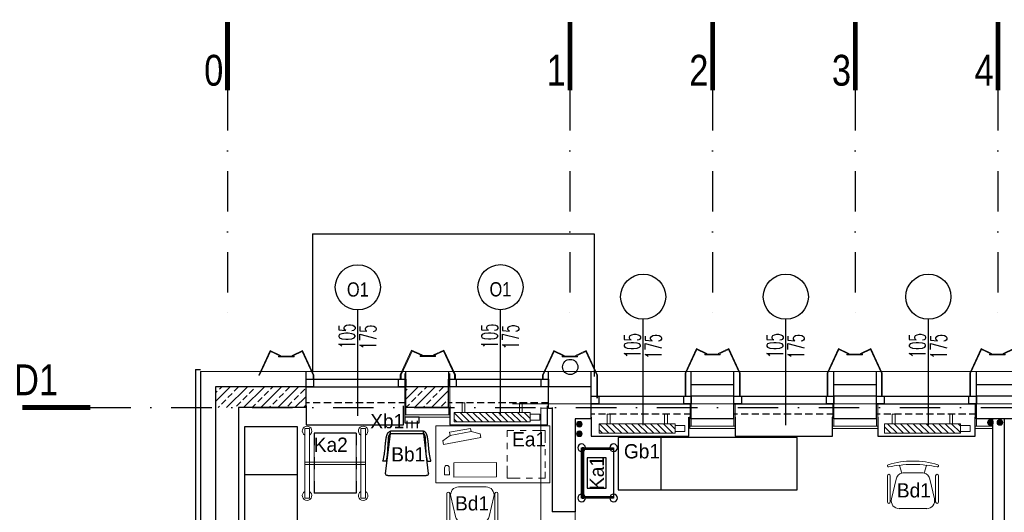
# Model space of a CAD drawing. Header units: millimetres. Extents: x 14495 to 271441, y -21035 to 2232.
# Tile 16 of 227: x 82221 to 83257, y -5408 to -4891. Entities that reach past the tile are written whole.
import ezdxf
from ezdxf.enums import TextEntityAlignment as Align

# ---------------------------------------------------------------- set-up
doc = ezdxf.new("R2010")
doc.units = ezdxf.units.MM
doc.linetypes.add('DASHDOT', pattern=[1, 0.5, -0.25, 0, -0.25])
doc.linetypes.add('HIDDENX2', pattern=[0.75, 0.5, -0.25])
for name, color, linetype in [('-- TECH  SYMBOLE', 1, 'Continuous'), ('-- TECH WYPOSAŻENIE', 2, 'Continuous'), ('_1_cienkie', 251, 'Continuous'), ('_A_widok', 1, 'Continuous'), ('a-bloki-drzwi', 52, 'Continuous'), ('a-cienka', 8, 'Continuous'), ('A_bloki-drzwi', 1, 'Continuous'), ('A_BLOKI_KÓŁKO', 1, 'Continuous'), ('A_BLOKI_OPIS', 1, 'Continuous'), ('a_cienka', 8, 'Continuous'), ('A_grzejniki', 34, 'Continuous'), ('a_HATCH', 9, 'Continuous'), ('A_L przerywana', 251, 'HIDDENX2'), ('A_L_PRZEK', 3, 'Continuous'), ('A_L_WIDOK', 1, 'Continuous'), ('A_Lwidok', 1, 'Continuous'), ('A_okładzina HPL', 37, 'Continuous'), ('A_OSIE', 252, 'DASHDOT'), ('A_PROJEKTOWANE', 3, 'Continuous'), ('A_SC_DZIAlOWE', 4, 'Continuous'), ('meble', 1, 'Continuous'), ('TECH Meble', 1, 'Continuous'), ('TECH Sprzęt', 1, 'Continuous')]:
    doc.layers.add(name, color=color, linetype=linetype)
for name, color, linetype, lineweight in [('0-c.o.-grzejniki', 34, 'Continuous', 9), ('A_L_CIENKA', 251, 'Continuous', 5), ('A_obudowy G-K', 31, 'Continuous', 0), ('SAN_Przewody powrotne CO na rzucie', 180, 'Continuous', 40), ('SAN_Przewody zasilające CO na rzucie', 20, 'Continuous', 40), ('TECH Sprzęt symbole', 1, 'Continuous', 30), ('TECH Wyp-meble', 1, 'Continuous', 15)]:
    doc.layers.add(name, color=color, linetype=linetype, lineweight=lineweight)
doc.styles.add('arialce', font='ARIALN.TTF')
doc.styles.add('cent', font='swissel.ttf')
doc.styles.add('cg', font='GOTHIC.TTF')
doc.styles.add('ROMANS', font='romans', dxfattribs={"width": 0.6})
pattern_1 = [(45, (-1480.283, 118.126), (-8.9802561, 8.9802561), []), (45, (-1471.302, 118.126), (-8.9802561, 8.9802561), [6.35, -3.175])]

# ---------------------------------------------------------------- blocks, each defined once
blk = doc.blocks.new('OSS1')
at = {"linetype": 'Continuous', "const_width": 5}
blk.add_lwpolyline([(0, 0), (0, -71.6)], dxfattribs=at)
at = {"style": 'cent'}
blk.add_attdef('01', text='', height=32.4, dxfattribs=at).set_placement((-4.4, -34.4), align=Align.RIGHT)
blk = doc.blocks.new('OSS2')
at = {"linetype": 'Continuous', "const_width": 5}
blk.add_lwpolyline([(-71.6, 0), (0, 0)], dxfattribs=at)
at = {"style": 'cent'}
blk.add_attdef('01', (-80, 12.9), '', height=32.4, dxfattribs=at)
blk = doc.blocks.new('fghsdx')
at = {"lineweight": 0}
for p, q in [((-37.1, -19.4), (-25.1, 6.6)), ((-36.2, -19.4), (-24.3, 6.3)), ((-14.4, 0.8), (-25.4, 5.9)), ((-14.1, 1.5), (-25.1, 6.6)), ((-16.2, 0.8), (0, 0.8)), ((-16.2, 0.8), (-16.2, 0)), ((-16.2, 0), (0, 0)), ((-14.4, 0.8), (-14.1, 1.5)), ((-2.1, 1.5), (8.9, 6.6)), ((-1.7, 0.8), (-2.1, 1.5)), ((-1.7, 0.8), (9.3, 5.9)), ((0, 0.8), (0, 0)), ((20, -19.4), (8.2, 6.3)), ((20.9, -19.4), (8.9, 6.6)), ((-37.1, -19.4), (-36.2, -19.4)), ((20.9, -19.4), (20, -19.4))]:
    blk.add_line(p, q, dxfattribs=at)
blk = doc.blocks.new('mjkk')
at = {"layer": '0-c.o.-grzejniki'}
h = blk.add_hatch(dxfattribs=at)
h.set_pattern_fill('ANSI31', color=256, scale=1.5, angle=-90.0161, style=0)
h.set_pattern_definition([(-135.016127, (-172292.014, 132455.0023), (-3.36664804, 3.36854379), [])])
h.paths.add_polyline_path([(-10, -80), (0, -80), (0, 0), (-10, 0)])
blk.add_lwpolyline([(-10, -80), (-10, 0), (0, 0), (0, -80)], close=True, dxfattribs=at)
at = {"layer": '0-c.o.-grzejniki', "ltscale": 2}
for points in [[(10, -11.4), (10, -8.3), (0, -8.3), (0, -11.4)], [(10, -68.6), (10, -71.7), (0, -71.7), (0, -68.6)], [(-1.7, -80), (-1.7, -90), (-8.2, -90), (-8.2, -80)]]:
    blk.add_lwpolyline(points, close=True, dxfattribs=at)
blk = doc.blocks.new('HJTS')
at = {"color": 8}
blk.add_line((0, 0), (0, 111.3), dxfattribs=at)
at = {"layer": 'A_BLOKI_KÓŁKO', "ltscale": 0.04}
blk.add_circle((0, 135), 23.7, dxfattribs=at)
at = {"layer": 'A_BLOKI_OPIS', "style": 'ROMANS'}
for tag, height, width, p in [('O', 20.6, 0.5, (0, 135.7)), ('100', 17.2, 0.6, (-11.5, 86.5)), ('200', 17.2, 0.6, (10.8, 86.5))]:
    blk.add_attdef(tag, text='', height=height, rotation=90, dxfattribs=dict(at, width=width)).set_placement(p, align=Align.MIDDLE)
blk = doc.blocks.new('wózek pod aparat.')
at = {"layer": '-- TECH WYPOSAŻENIE', "color": 1}
for p, q in [((-24.8, 0), (-24.8, 33.6)), ((24.8, 0), (24.8, 33.6))]:
    blk.add_line(p, q, dxfattribs=at)
for points in [[(-26.4, 33.6), (-26.4, 0), (26.4, 0), (26.4, 33.6)], [(-26.4, 0.6), (-26.4, 2.2), (26.4, 2.2), (26.4, 0.6)]]:
    blk.add_lwpolyline(points, close=True, dxfattribs=at)
for centre in [(-26.4, 33.6), (26.4, 33.6), (-26.4, 0), (26.4, 0)]:
    blk.add_circle(centre, 4, dxfattribs=at)
blk = doc.blocks.new('FOTEL do BIURKA')
at = {"color": 2}
for p, q in [((-14.3, 8), (-11.7, -0.3)), ((0, 0), (-9.7, 0)), ((0, 0), (9.7, 0)), ((14.3, 8), (11.7, -0.3)), ((-17.8, -6.4), (-22.6, -27.3)), ((17.8, -6.4), (22.6, -27.3)), ((-14.5, -37.5), (0, -37.5)), ((14.5, -37.5), (0, -37.5))]:
    blk.add_line(p, q, dxfattribs=at)
at = {"color": 2, "ltscale": 0.7}
for p, q in [((-26.8, -2.9), (-26.8, -30.5)), ((-23.8, -2.9), (-23.8, -30.5)), ((23.8, -2.9), (23.8, -30.5)), ((26.8, -2.9), (26.8, -30.5))]:
    blk.add_line(p, q, dxfattribs=at)
at = {"color": 2}
for centre, radius, start, end in [((-1.1, -70.5), 83, 89.2376, 107.5114), ((1.1, -70.5), 83, 72.4886, 90.7624), ((-25.7, 7.5), 1.21, 108.3082, 283.3685), ((3.4, -145.1), 154.2, 96.5758, 100.77), ((0, -91.4), 100.4, 90, 98.0662), ((-9.7, -8.3), 8.33, 90, 103.3032), ((0, -91.4), 100.4, 81.9338, 90), ((9.7, -8.3), 8.33, 76.6968, 90), ((-3.4, -145.1), 154.2, 79.23, 83.4242), ((25.7, 7.5), 1.21, 256.6315, 71.6918), ((-9.7, -8.3), 8.33, 104.2415, 166.9068), ((9.7, -8.3), 8.33, 13.0932, 75.7585), ((-14.5, -29.2), 8.33, 166.9068, 270), ((14.5, -29.2), 8.33, 270, 13.0932)]:
    blk.add_arc(centre, radius, start, end, dxfattribs=at)
at = {"color": 2, "ltscale": 0.7}
for centre, start, end in [((-25.3, -2.9), 360, 180), ((-25.3, -2.9), 360, 180), ((25.3, -2.9), 0, 180), ((25.3, -2.9), 0, 180), ((-25.3, -30.5), 180, 360), ((25.3, -30.5), 180, 0)]:
    blk.add_arc(centre, 1.5, start, end, dxfattribs=at)
blk = doc.blocks.new('KOZETKA')
at = {"color": 1}
blk.add_line((26.9, 46.4), (26.9, -8.6), dxfattribs=at)
at = {"color": 2}
blk.add_lwpolyline([(-17.9, -8.6), (170.1, -8.6), (170.1, 46.4), (-17.9, 46.4)], close=True, dxfattribs=at)
blk = doc.blocks.new('wózek medyczny')
for p, q in [((-38161.6, 1454.6), (-38161.6, 1442)), ((-38161.6, 1454.6), (-38117.6, 1454.6)), ((-38117.6, 1454.6), (-38117.6, 1442)), ((-38161.6, 1429.4), (-38161.6, 1416.8)), ((-38117.6, 1429.4), (-38117.6, 1416.8)), ((-38161.6, 1404.2), (-38161.6, 1391.6)), ((-38117.6, 1404.2), (-38117.6, 1391.6))]:
    blk.add_line(p, q)
at = {"color": 1}
blk.add_line((-38161.6, 1391.6), (-38117.6, 1391.6), dxfattribs=at)
at = {"color": 1, "lineweight": 15, "ltscale": 10}
for points in [[(-38171.6, 1386.6), (-38166.6, 1386.6), (-38166.6, 1459.6), (-38171.6, 1459.6)], [(-38112.6, 1386.6), (-38107.6, 1386.6), (-38107.6, 1459.6), (-38112.6, 1459.6)], [(-38107.6, 1421.9), (-38107.6, 1424.4), (-38171.6, 1424.4), (-38171.6, 1421.9)]]:
    blk.add_lwpolyline(points, close=True, dxfattribs=at)
at = {"color": 2, "linetype": 'Continuous', "lineweight": 0}
blk.add_lwpolyline([(-38161.6, 1454.6), (-38117.6, 1454.6), (-38117.6, 1391.6), (-38161.6, 1391.6)], close=True, dxfattribs=at)
at = {"color": 1, "lineweight": 9, "ltscale": 10}
for centre, start, end in [((-38169.1, 1457.1), 300, 240), ((-38110.1, 1457.1), 300, 240), ((-38169.1, 1389.1), 120, 60), ((-38110.1, 1389.1), 120, 60)]:
    blk.add_arc(centre, 5, start, end, dxfattribs=at)
blk = doc.blocks.new('BIUR_LEK_75-120_monit')
at = {"color": 252, "lineweight": 18}
for p, q in [((72.8, 12.2), (112.1, 19.5)), ((73.5, 8.5), (72.8, 12.2)), ((112.8, 15.9), (104.9, 10.1)), ((112.1, 19.5), (112.8, 15.9)), ((83, 6), (73.5, 8.5)), ((104.9, 10.1), (83, 6)), ((83, 6), (104.9, 10.1)), ((83.6, 2.7), (83, 6)), ((105.5, 6.8), (83.6, 2.7)), ((104.9, 10.1), (105.5, 6.8))]:
    blk.add_line(p, q, dxfattribs=at)
at = {"color": 2, "linetype": 'Continuous'}
blk.add_lwpolyline([(0, 0), (120, 0), (120, 60), (0, 60)], close=True, dxfattribs=at)
at = {"color": 1, "linetype": 'Continuous', "lineweight": 13, "ltscale": 5}
for points in [[(12, 55), (5, 55), (5, 48.5)], [(25, 55), (18.5, 55)], [(45, 42), (45, 55), (31.5, 55)], [(5, 44), (5, 37.5)], [(45, 44), (45, 50.5)], [(45, 31), (45, 37.5)], [(5, 31), (5, 24.5)], [(45, 18), (45, 24.5)], [(5, 18), (5, 5), (18.5, 5)], [(38, 5), (45, 5), (45, 11.5)], [(25, 5), (31.5, 5)]]:
    blk.add_lwpolyline(points, dxfattribs=at)
at = {"color": 252, "lineweight": 18}
blk.add_lwpolyline([(56.1, 53.7), (101.1, 53.9), (101.2, 38.9), (56.2, 38.7)], close=True, dxfattribs=at)
blk.add_lwpolyline([(110.8, 51.7), (105.8, 51.6), (105.9, 44.1, 0.414214), (108.4, 41.6), (108.4, 41.6, 0.414214), (110.9, 44.2)], format="xyb", close=True, dxfattribs=at)
blk = doc.blocks.new('wieszak krótki')
at = {"color": 2, "linetype": 'Continuous'}
for p, q in [((-1.6, 19.5), (-9.2, 19.5)), ((-1.6, 14), (-9.2, 14)), ((-1.6, 8.5), (-9.2, 8.5))]:
    blk.add_line(p, q, dxfattribs=at)
blk.add_lwpolyline([(-3.7, 6.5), (-3.7, 21.5), (2.2, 21.5), (2.2, 6.5)], close=True, dxfattribs=at)
blk = doc.blocks.new('krzesło')
at = {"color": 2, "ltscale": 0.1}
for p, q in [((3434.8, -4346), (3394.3, -4346)), ((3392, -4348.3), (3397.1, -4389.9)), ((3431.9, -4389.9), (3437, -4348.3)), ((3392.8, -4361.2), (3389.3, -4361.2)), ((3436.3, -4361.2), (3439.8, -4361.2)), ((3431.9, -4389.9), (3397.1, -4389.9)), ((3397.1, -4389.9), (3397.1, -4393.3)), ((3397.1, -4393.3), (3431.9, -4393.3)), ((3431.9, -4389.9), (3431.9, -4393.3))]:
    blk.add_line(p, q, dxfattribs=at)
for points in [[(3389.3, -4361.2), (3389.5, -4362.2), (3389.8, -4363.1), (3390, -4363.9), (3390.1, -4364.7), (3390.3, -4365.4), (3390.4, -4366), (3390.5, -4366.7), (3390.6, -4367.3), (3390.7, -4367.8), (3390.8, -4368.4), (3390.9, -4369), (3390.9, -4369.5), (3391, -4370), (3391.1, -4370.6), (3391.2, -4371.1), (3391.2, -4371.6), (3391.3, -4372.1), (3391.4, -4372.7), (3391.4, -4373.2), (3391.5, -4373.8), (3391.5, -4374.3), (3391.6, -4374.9), (3391.6, -4375.5), (3391.7, -4376.1), (3391.7, -4376.7), (3391.8, -4377.3), (3391.8, -4377.9), (3391.9, -4378.6), (3392, -4379.2), (3392, -4379.8), (3392.1, -4380.5), (3392.1, -4381.1), (3392.2, -4381.7), (3392.3, -4382.3), (3392.4, -4382.9), (3392.4, -4383.5), (3392.5, -4384), (3392.6, -4384.5), (3392.7, -4385.1), (3392.8, -4385.5), (3392.8, -4386), (3392.9, -4386.4), (3393, -4386.8), (3393.1, -4387.2), (3393.2, -4387.6), (3393.3, -4387.9), (3393.4, -4388.2), (3393.5, -4388.6), (3393.6, -4388.9), (3393.7, -4389.1), (3393.8, -4389.4), (3393.9, -4389.7), (3394, -4390), (3394.2, -4390.2), (3394.3, -4390.4), (3394.4, -4390.7), (3394.6, -4390.9), (3394.7, -4391.1), (3394.9, -4391.3), (3395.1, -4391.5), (3395.2, -4391.6), (3395.4, -4391.8), (3395.5, -4391.9), (3395.7, -4392), (3395.9, -4392.1), (3396, -4392.2), (3396.2, -4392.3), (3396.3, -4392.4), (3396.5, -4392.5), (3396.7, -4392.6), (3396.9, -4392.6), (3397.1, -4392.7)], [(3392.8, -4361.2), (3393.3, -4363.4), (3393.8, -4365.8), (3394.2, -4368.6), (3394.4, -4371.7), (3394.6, -4375.1), (3394.8, -4377.6), (3394.8, -4380), (3395, -4383.7), (3395.2, -4386.1), (3395.9, -4388.7), (3396.4, -4390.1), (3397.1, -4390.5)], [(3436.3, -4361.2), (3435.8, -4363.4), (3435.2, -4365.8), (3434.8, -4368.6), (3434.7, -4371.7), (3434.4, -4375.1), (3434.3, -4377.6), (3434.3, -4380), (3434, -4383.7), (3433.9, -4386.1), (3433.2, -4388.7), (3432.7, -4390.1), (3431.9, -4390.5)], [(3439.8, -4361.2), (3439.5, -4362.2), (3439.3, -4363.1), (3439.1, -4363.9), (3438.9, -4364.7), (3438.8, -4365.4), (3438.7, -4366), (3438.6, -4366.7), (3438.5, -4367.3), (3438.4, -4367.8), (3438.3, -4368.4), (3438.2, -4369), (3438.1, -4369.5), (3438, -4370), (3438, -4370.6), (3437.9, -4371.1), (3437.8, -4371.6), (3437.8, -4372.1), (3437.7, -4372.7), (3437.6, -4373.2), (3437.6, -4373.8), (3437.5, -4374.3), (3437.5, -4374.9), (3437.4, -4375.5), (3437.4, -4376.1), (3437.3, -4376.7), (3437.3, -4377.3), (3437.2, -4377.9), (3437.2, -4378.6), (3437.1, -4379.2), (3437.1, -4379.8), (3437, -4380.5), (3436.9, -4381.1), (3436.9, -4381.7), (3436.8, -4382.3), (3436.7, -4382.9), (3436.6, -4383.5), (3436.6, -4384), (3436.5, -4384.5), (3436.4, -4385.1), (3436.3, -4385.5), (3436.2, -4386), (3436.1, -4386.4), (3436, -4386.8), (3436, -4387.2), (3435.9, -4387.6), (3435.8, -4387.9), (3435.7, -4388.2), (3435.6, -4388.6), (3435.5, -4388.9), (3435.4, -4389.1), (3435.3, -4389.4), (3435.1, -4389.7), (3435, -4390), (3434.9, -4390.2), (3434.8, -4390.4), (3434.6, -4390.7), (3434.5, -4390.9), (3434.3, -4391.1), (3434.2, -4391.3), (3434, -4391.5), (3433.9, -4391.6), (3433.7, -4391.8), (3433.5, -4391.9), (3433.4, -4392), (3433.2, -4392.1), (3433.1, -4392.2), (3432.9, -4392.3), (3432.7, -4392.4), (3432.5, -4392.5), (3432.4, -4392.6), (3432.2, -4392.6), (3431.9, -4392.7)]]:
    blk.add_lwpolyline(points, dxfattribs=at)
for centre, start, end in [((3394.3, -4348.3), 90, 180), ((3434.8, -4348.3), 0, 90)]:
    blk.add_arc(centre, 2.25, start, end, dxfattribs=at)
blk = doc.blocks.new('krzesełko')
at = {"layer": 'TECH Meble'}
blk.add_blockref('krzesło', (-3414.5, 4393.3), dxfattribs=at)

msp = doc.modelspace()

# ---------------------------------------------------------------- hatches: boundary and pattern name
at = {"layer": 'a_HATCH', "linetype": 'Continuous', "lineweight": 13}
h = msp.add_hatch(dxfattribs=at)
h.set_pattern_fill('ANSI33', color=256, scale=2, style=0)
h.set_pattern_definition(pattern_1)
h.paths.add_polyline_path([(82439.79, -5298.37), (82439.79, -5276.49), (82427.29, -5276.49), (82427.29, -5298.37)])
h.paths.add_polyline_path([(82522.37, -5298.37), (82522.37, -5293.49), (82522.37, -5276.49), (82439.79, -5276.49), (82439.79, -5298.37), (82451.29, -5298.37)])
h = msp.add_hatch(dxfattribs=at)
h.set_pattern_fill('ANSI33', color=256, scale=2, style=0)
h.set_pattern_definition(pattern_1)
h.paths.add_polyline_path([(82627.37, -5298.37), (82672.29, -5298.37), (82672.29, -5276.49), (82627.37, -5276.49)])
at = {"layer": 'SAN_Przewody powrotne CO na rzucie', "lineweight": 13}
for points in [[(83238.92, -5314.05, 1), (83244.92, -5314.05, 1)], [(82809.75, -5322.84, 1), (82809.75, -5328.84, 1)]]:
    msp.add_hatch(color=256, dxfattribs=at).paths.add_polyline_path(points)
at = {"layer": 'SAN_Przewody zasilające CO na rzucie', "lineweight": 13}
for points in [[(82809.8, -5312.94, 1), (82809.8, -5318.94, 1)], [(83248.92, -5314.05, 1), (83254.92, -5314.05, 1)]]:
    msp.add_hatch(color=256, dxfattribs=at).paths.add_polyline_path(points)

# ---------------------------------------------------------------- linework, layer by layer
at = {"layer": '_1_cienkie'}
for p, q in [((82529.18, -5115.87), (82825.29, -5115.87)), ((82529.18, -5115.87), (82529.18, -5261.09)), ((82825.29, -5115.87), (82825.29, -5265.87)), ((82522.44, -5276.49), (82522.44, -5260.37)), ((82627.37, -5276.49), (82627.37, -5260.37)), ((82627.37, -5276.49), (82627.37, -5260.37)), ((82672.37, -5276.49), (82672.37, -5260.49)), ((82777.29, -5276.49), (82777.29, -5260.49)), ((82822.15, -5276.49), (82822.15, -5260.37)), ((82927.29, -5274.37), (82927.29, -5260.37)), ((82972.29, -5274.37), (82972.29, -5260.37)), ((83077.29, -5274.37), (83077.29, -5260.37)), ((83077.29, -5274.37), (83077.29, -5260.37)), ((83122.29, -5274.37), (83122.29, -5260.37)), ((83227.22, -5274.37), (83227.22, -5260.37))]:
    msp.add_line(p, q, dxfattribs=at)
at = {"layer": '_A_widok'}
for p, q in [((82972.29, -5294.37), (83077.29, -5294.37)), ((82972.29, -5294.37), (83074.29, -5294.37)), ((83122.22, -5294.37), (83227.22, -5294.37))]:
    msp.add_line(p, q, dxfattribs=at)
at = {"layer": 'a-cienka'}
msp.add_line((82411.29, -5260.37), (82411.29, -5635.94), dxfattribs=at)
for points in [[(82972.29, -5286.37), (82927.29, -5286.37)], [(83122.22, -5286.37), (83077.22, -5286.37)], [(83272.15, -5286.37), (83227.15, -5286.37)]]:
    msp.add_lwpolyline(points, dxfattribs=at)
at = {"layer": 'A_bloki-drzwi'}
for p, q in [((82522.37, -5268.49), (82627.37, -5268.49)), ((82672.29, -5268.49), (82777.29, -5268.49)), ((82522.44, -5276.49), (82627.44, -5276.49)), ((82672.37, -5276.28), (82777.37, -5276.28)), ((82822.29, -5286.37), (82927.29, -5286.37)), ((82972.29, -5286.37), (83077.29, -5286.37)), ((83122.22, -5286.37), (83227.22, -5286.37)), ((82822.15, -5294.37), (82927.29, -5294.37)), ((82972.29, -5294.37), (83077.29, -5294.37)), ((83122.22, -5294.37), (83227.22, -5294.37))]:
    msp.add_line(p, q, dxfattribs=at)
for points in [[(82522.37, -5268.49), (82530.23, -5268.49), (82530.23, -5276.49), (82522.37, -5276.49)], [(82619.5, -5268.49), (82627.37, -5268.49), (82627.37, -5276.49), (82619.5, -5276.49)], [(82619.5, -5268.49), (82627.37, -5268.49), (82627.37, -5276.49), (82619.5, -5276.49)], [(82672.29, -5268.49), (82680.16, -5268.49), (82680.16, -5276.49), (82672.29, -5276.49)], [(82769.42, -5268.49), (82777.29, -5268.49), (82777.29, -5276.49), (82769.42, -5276.49)], [(82822.29, -5286.37), (82830.16, -5286.37), (82830.16, -5294.37), (82822.29, -5294.37)], [(82919.42, -5286.37), (82927.29, -5286.37), (82927.29, -5294.37), (82919.42, -5294.37)], [(82972.29, -5286.37), (82980.16, -5286.37), (82980.16, -5294.37), (82972.29, -5294.37)], [(83069.42, -5286.37), (83077.29, -5286.37), (83077.29, -5294.37), (83069.42, -5294.37)], [(83122.22, -5286.37), (83130.09, -5286.37), (83130.09, -5294.37), (83122.22, -5294.37)], [(83219.35, -5286.37), (83227.22, -5286.37), (83227.22, -5294.37), (83219.35, -5294.37)]]:
    msp.add_lwpolyline(points, close=True, dxfattribs=at)
at = {"layer": 'a_cienka', "linetype": 'Continuous', "lineweight": 13}
msp.add_line((86526.65, -5294.37), (82739.33, -5294.37), dxfattribs=at)
at = {"layer": 'A_L przerywana', "ltscale": 15}
for p, q in [((82627.37, -5293.49), (82522.37, -5293.49)), ((82777.29, -5293.49), (82672.29, -5293.49)), ((82927.29, -5305.37), (82822.15, -5305.37)), ((83077.29, -5305.37), (82972.29, -5305.37)), ((83227.22, -5305.37), (83122.22, -5305.37))]:
    msp.add_line(p, q, dxfattribs=at)
at = {"layer": 'A_L_CIENKA'}
for p, q in [((82411.29, -5260.37), (86596.29, -5260.37)), ((82522.37, -5260.37), (82627.37, -5260.37)), ((82672.29, -5260.49), (82777.29, -5260.49)), ((82822.29, -5260.37), (82924.29, -5260.37)), ((83077.29, -5260.37), (82972.29, -5260.37)), ((83122.22, -5260.37), (83227.22, -5260.37))]:
    msp.add_line(p, q, dxfattribs=at)
at = {"layer": 'A_L_CIENKA', "linetype": 'Continuous', "lineweight": 13}
msp.add_lwpolyline([(82769.28, -5299.11), (82781.22, -5299.11), (82781.28, -5408.01), (82805.29, -5408.01), (82805.29, -5513.01), (82781.28, -5513.01), (82781.28, -5565.87), (82769.28, -5565.87), (82769.28, -5550.87), (82769.28, -5298.49)], dxfattribs=at)
at = {"layer": 'A_L_PRZEK'}
msp.add_line((82777.29, -5299.11), (82781.22, -5299.11), dxfattribs=at)
at = {"layer": 'A_L_WIDOK'}
msp.add_circle((82800.12, -5255.74), 8, dxfattribs=at)
at = {"layer": 'A_Lwidok'}
for points in [[(82522.37, -5296.49), (82522.37, -5316.49), (82624.87, -5316.49), (82624.87, -5296.49)], [(82673.58, -5296.49), (82673.58, -5316.49), (82776.08, -5316.49), (82776.08, -5296.49)], [(82822.2, -5308.37), (82822.2, -5328.37), (82924.7, -5328.37), (82924.7, -5308.37)], [(82973.51, -5308.37), (82973.51, -5328.37), (83076.01, -5328.37), (83076.01, -5308.37)], [(83123.51, -5308.37), (83123.51, -5328.37), (83226.01, -5328.37), (83226.01, -5308.37)]]:
    msp.add_lwpolyline(points, dxfattribs=at)
at = {"layer": 'A_obudowy G-K', "linetype": 'Continuous', "lineweight": 5}
for p, q in [((82626.1, -5308.49), (82626.17, -5262.49)), ((82673.6, -5308.49), (82673.53, -5262.49)), ((82627.35, -5305.99), (82627.37, -5298.49)), ((82672.35, -5305.99), (82672.33, -5298.49)), ((82926.03, -5320.37), (82926.07, -5294.37)), ((82973.53, -5320.37), (82973.49, -5294.37)), ((83076.03, -5320.37), (83076.07, -5294.37)), ((83123.53, -5320.37), (83123.49, -5294.37)), ((83225.96, -5320.37), (83226, -5294.37)), ((82927.28, -5317.87), (82927.29, -5310.37)), ((82972.27, -5317.87), (82972.26, -5310.37)), ((83077.28, -5317.87), (83077.29, -5310.37)), ((83122.27, -5317.87), (83122.26, -5310.37)), ((83227.21, -5317.87), (83227.22, -5310.37))]:
    msp.add_line(p, q, dxfattribs=at)
at = {"layer": 'A_obudowy G-K', "lineweight": 5}
for points in [[(82673.6, -5305.99), (82626.1, -5305.99)], [(82673.6, -5308.49), (82626.1, -5308.49)], [(82973.52, -5317.87), (82926.03, -5317.87)], [(82973.53, -5320.37), (82926.03, -5320.37)], [(83123.52, -5317.87), (83076.03, -5317.87)], [(83123.53, -5320.37), (83076.03, -5320.37)], [(83244.01, -5317.87), (83225.96, -5317.87)], [(83244.01, -5320.37), (83225.96, -5320.37)]]:
    msp.add_lwpolyline(points, dxfattribs=at)
at = {"layer": 'A_okładzina HPL', "lineweight": 30}
msp.add_line((82406.29, -5258.37), (82411.29, -5258.37), dxfattribs=at)
at = {"layer": 'A_okładzina HPL', "lineweight": 0}
for p, q in [((82529.81, -5264.49), (82529.81, -5268.49)), ((82530.69, -5264.49), (82530.69, -5268.49)), ((82621.37, -5264.04), (82621.37, -5268.04)), ((82622.25, -5264.04), (82622.25, -5268.04)), ((82678.49, -5264.04), (82678.49, -5268.04)), ((82679.37, -5264.04), (82679.37, -5268.04)), ((82770.87, -5264.49), (82770.87, -5268.49)), ((82771.75, -5264.49), (82771.75, -5268.49)), ((82827.98, -5264.49), (82827.98, -5288.49)), ((82828.87, -5264.49), (82828.87, -5288.49)), ((82920.87, -5262.37), (82920.87, -5286.37)), ((82921.75, -5262.37), (82921.75, -5286.37)), ((82977.98, -5262.37), (82977.98, -5286.37)), ((82978.87, -5262.37), (82978.87, -5286.37)), ((83070.22, -5262.37), (83070.22, -5286.37)), ((83071.1, -5262.37), (83071.1, -5286.37)), ((83127.34, -5262.37), (83127.34, -5286.37)), ((83128.22, -5262.37), (83128.22, -5286.37)), ((83220.22, -5262.37), (83220.22, -5286.37)), ((83221.1, -5262.37), (83221.1, -5286.37))]:
    msp.add_line(p, q, dxfattribs=at)
at = {"layer": 'A_okładzina HPL', "lineweight": 30}
msp.add_lwpolyline([(82406.29, -5258.37), (82406.29, -5633.94)], dxfattribs=at)
at = {"layer": 'A_OSIE', "ltscale": 85}
for p, q in [((82439.79, -4964.93), (82439.79, -5206.75)), ((82799.79, -4964.93), (82799.79, -5206.75)), ((82949.79, -4964.93), (82949.79, -5206.75)), ((83099.79, -4964.93), (83099.79, -5206.75)), ((83249.79, -4964.93), (83249.79, -5206.75)), ((82295.57, -5298.37), (86562.29, -5298.37))]:
    msp.add_line(p, q, dxfattribs=at)
at = {"layer": 'A_PROJEKTOWANE'}
for p, q in [((82427.29, -5276.49), (82427.29, -5635.94)), ((82522.37, -5276.49), (82427.29, -5276.49)), ((82522.37, -5298.49), (82522.37, -5273.87)), ((82627.37, -5298.49), (82627.37, -5273.87)), ((82627.37, -5298.49), (82627.37, -5273.87)), ((82627.37, -5299.11), (82627.37, -5274.49)), ((82627.37, -5299.11), (82627.37, -5274.49)), ((82672.29, -5276.49), (82627.37, -5276.49)), ((82672.29, -5298.49), (82672.29, -5273.87)), ((82777.29, -5299.11), (82777.29, -5274.49)), ((82777.29, -5299.11), (82777.29, -5274.49)), ((82777.29, -5299.11), (82777.29, -5274.49)), ((82822.15, -5276.49), (82777.29, -5276.49)), ((82822.15, -5276.49), (82777.29, -5276.49)), ((82822.15, -5310.37), (82822.15, -5276.49)), ((82927.29, -5310.37), (82927.29, -5272.37)), ((82972.29, -5310.37), (82972.29, -5272.37)), ((83077.29, -5310.37), (83077.29, -5272.37)), ((83077.29, -5310.37), (83077.29, -5272.37)), ((83122.22, -5310.37), (83122.22, -5272.37)), ((83227.22, -5310.37), (83227.22, -5272.37)), ((83227.22, -5310.37), (83227.22, -5272.37)), ((82451.29, -5298.49), (82451.29, -5635.94)), ((82522.37, -5298.49), (82451.29, -5298.49)), ((82672.29, -5298.49), (82627.37, -5298.49)), ((82781.22, -5299.11), (82781.28, -5408.01)), ((82781.28, -5298.37), (82781.28, -5408.01)), ((82822.15, -5310.37), (82805.29, -5310.37)), ((82805.29, -5310.37), (82805.29, -5408.01)), ((82805.29, -5310.37), (82805.29, -5408.01)), ((82805.29, -5408.01), (82781.28, -5408.01))]:
    msp.add_line(p, q, dxfattribs=at)
for points in [[(82972.29, -5274.37), (82927.29, -5274.37)], [(82972.29, -5274.37), (82927.29, -5274.37)], [(83122.29, -5274.37), (83077.29, -5274.37)], [(83122.29, -5274.37), (83077.29, -5274.37)], [(83122.29, -5274.37), (83077.29, -5274.37)], [(83272.22, -5274.37), (83227.22, -5274.37)], [(83272.22, -5274.37), (83227.22, -5274.37)], [(83272.22, -5274.37), (83227.22, -5274.37)], [(82972.29, -5310.37), (82927.29, -5310.37)], [(83122.29, -5310.37), (83077.29, -5310.37)], [(83272.22, -5310.37), (83227.22, -5310.37)]]:
    msp.add_lwpolyline(points, dxfattribs=at)
at = {"layer": 'A_SC_DZIAlOWE'}
for p, q in [((83244.01, -5310.37), (83244.01, -5765.87)), ((83256.51, -5310.37), (83256.51, -5765.87))]:
    msp.add_line(p, q, dxfattribs=at)
at = {"layer": 'SAN_Przewody powrotne CO na rzucie', "lineweight": 13}
for centre in [(83241.92, -5314.05), (82809.7, -5325.87)]:
    msp.add_circle(centre, 3, dxfattribs=at)
at = {"layer": 'SAN_Przewody zasilające CO na rzucie', "lineweight": 13}
for centre in [(82809.7, -5315.87), (83251.92, -5314.05)]:
    msp.add_circle(centre, 3, dxfattribs=at)
at = {"layer": 'TECH Sprzęt'}
msp.add_lwpolyline([(82837.99, -5383.05), (82837.99, -5351.05), (82817.99, -5351.05), (82817.99, -5383.05)], close=True, dxfattribs=at)
at = {"layer": 'TECH Wyp-meble', "color": 1, "lineweight": -3}
msp.add_line((82458.18, -5368.86), (82513.18, -5368.86), dxfattribs=at)
at = {"layer": 'TECH Wyp-meble', "color": 2, "lineweight": -3}
msp.add_lwpolyline([(82513.18, -5318.26), (82513.18, -5503.26), (82458.18, -5503.26), (82458.18, -5318.26)], close=True, dxfattribs=at)

# ---------------------------------------------------------------- block references
at = {"layer": '-- TECH WYPOSAŻENIE', "xscale": -1, "rotation": 269.9999610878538}
msp.add_blockref('wieszak krótki', (82619.69, -5310.7), dxfattribs=at)
at = {"layer": '-- TECH WYPOSAŻENIE', "color": 2}
msp.add_blockref('KOZETKA', (82868.59, -5376.32), dxfattribs=at)
at = {"layer": 'a-bloki-drzwi'}
ref = msp.add_blockref('HJTS', (82576.87, -5307.04), dxfattribs=at)
ref.add_attrib('O', 'O1', dxfattribs={"layer": 'A_BLOKI_OPIS', "extrusion": (0, 0, -1), "height": 15, "style": 'arialce', "text_generation_flag": 2}).set_placement((-82576.82, -5174.32), align=Align.MIDDLE)
ref.add_attrib('100', '105', dxfattribs={"layer": 'A_BLOKI_OPIS', "extrusion": (0, 0, -1), "height": 17.16, "rotation": 90, "style": 'ROMANS', "text_generation_flag": 4, "width": 0.6}).set_placement((-82565.38, -5223.44), align=Align.MIDDLE)
ref.add_attrib('200', '175', dxfattribs={"layer": 'A_BLOKI_OPIS', "extrusion": (0, 0, -1), "height": 17.16, "rotation": 90, "style": 'ROMANS', "text_generation_flag": 4, "width": 0.6}).set_placement((-82587.63, -5224.42), align=Align.MIDDLE)
ref = msp.add_blockref('HJTS', (82726.8, -5306.84), dxfattribs=at)
ref.add_attrib('O', 'O1', dxfattribs={"layer": 'A_BLOKI_OPIS', "extrusion": (0, 0, -1), "height": 15, "style": 'arialce', "text_generation_flag": 2}).set_placement((-82726.75, -5174.11), align=Align.MIDDLE)
ref.add_attrib('100', '105', dxfattribs={"layer": 'A_BLOKI_OPIS', "extrusion": (0, 0, -1), "height": 17.16, "rotation": 90, "style": 'ROMANS', "text_generation_flag": 4, "width": 0.6}).set_placement((-82715.3, -5223.23), align=Align.MIDDLE)
ref.add_attrib('200', '175', dxfattribs={"layer": 'A_BLOKI_OPIS', "extrusion": (0, 0, -1), "height": 17.16, "rotation": 90, "style": 'ROMANS', "text_generation_flag": 4, "width": 0.6}).set_placement((-82737.56, -5224.21), align=Align.MIDDLE)
ref = msp.add_blockref('HJTS', (82876.8, -5316.93), dxfattribs=at)
ref.add_attrib('100', '105', dxfattribs={"layer": 'A_BLOKI_OPIS', "extrusion": (0, 0, -1), "height": 17.16, "rotation": 90, "style": 'ROMANS', "text_generation_flag": 4, "width": 0.6}).set_placement((-82865.3, -5233.33), align=Align.MIDDLE)
ref.add_attrib('200', '175', dxfattribs={"layer": 'A_BLOKI_OPIS', "extrusion": (0, 0, -1), "height": 17.16, "rotation": 90, "style": 'ROMANS', "text_generation_flag": 4, "width": 0.6}).set_placement((-82887.56, -5234.31), align=Align.MIDDLE)
ref = msp.add_blockref('HJTS', (83026.8, -5316.93), dxfattribs=at)
ref.add_attrib('100', '105', dxfattribs={"layer": 'A_BLOKI_OPIS', "extrusion": (0, 0, -1), "height": 17.16, "rotation": 90, "style": 'ROMANS', "text_generation_flag": 4, "width": 0.6}).set_placement((-83015.3, -5233.33), align=Align.MIDDLE)
ref.add_attrib('200', '175', dxfattribs={"layer": 'A_BLOKI_OPIS', "extrusion": (0, 0, -1), "height": 17.16, "rotation": 90, "style": 'ROMANS', "text_generation_flag": 4, "width": 0.6}).set_placement((-83037.56, -5234.31), align=Align.MIDDLE)
ref = msp.add_blockref('HJTS', (83176.72, -5316.93), dxfattribs=at)
ref.add_attrib('100', '105', dxfattribs={"layer": 'A_BLOKI_OPIS', "extrusion": (0, 0, -1), "height": 17.16, "rotation": 90, "style": 'ROMANS', "text_generation_flag": 4, "width": 0.6}).set_placement((-83165.23, -5233.33), align=Align.MIDDLE)
ref.add_attrib('200', '175', dxfattribs={"layer": 'A_BLOKI_OPIS', "extrusion": (0, 0, -1), "height": 17.16, "rotation": 90, "style": 'ROMANS', "text_generation_flag": 4, "width": 0.6}).set_placement((-83187.49, -5234.31), align=Align.MIDDLE)
at = {"layer": 'A_grzejniki', "linetype": 'Continuous', "lineweight": 13, "rotation": 90}
for p in [(82678.06, -5303.49), (82830.55, -5315.37), (83130.47, -5315.37)]:
    msp.add_blockref('mjkk', p, dxfattribs=at)
at = {"layer": 'A_L_CIENKA', "linetype": 'Continuous', "lineweight": 13, "xscale": -1, "rotation": 180}
msp.add_blockref('krzesełko', (82628.42, -5322.68), dxfattribs=at)
at = {"layer": 'A_okładzina HPL', "lineweight": 0}
for p in [(82658.45, -5244.64), (82957.94, -5242.97), (83107.29, -5242.97), (83257.29, -5242.97), (82509.77, -5245.09), (82807.94, -5245.09)]:
    msp.add_blockref('fghsdx', p, dxfattribs=at)
at = {"layer": 'A_OSIE'}
ref = msp.add_blockref('OSS1', (82439.79, -4893.36), dxfattribs=at)
ref.add_attrib('01', '0', dxfattribs={"layer": '0', "height": 32.4, "style": 'cent', "width": 0.8}).set_placement((82435.4, -4927.77), align=Align.TOP_RIGHT)
ref = msp.add_blockref('OSS1', (82799.79, -4893.36), dxfattribs=at)
ref.add_attrib('01', '1', dxfattribs={"layer": '0', "height": 32.4, "style": 'cent', "width": 0.8}).set_placement((82795.4, -4927.77), align=Align.TOP_RIGHT)
ref = msp.add_blockref('OSS1', (82949.79, -4893.36), dxfattribs=at)
ref.add_attrib('01', '2', dxfattribs={"layer": '0', "height": 32.4, "style": 'cent', "width": 0.8}).set_placement((82945.4, -4927.77), align=Align.TOP_RIGHT)
ref = msp.add_blockref('OSS1', (83099.79, -4893.36), dxfattribs=at)
ref.add_attrib('01', '3', dxfattribs={"layer": '0', "height": 32.4, "style": 'cent', "width": 0.8}).set_placement((83095.4, -4927.77), align=Align.TOP_RIGHT)
ref = msp.add_blockref('OSS1', (83249.79, -4893.36), dxfattribs=at)
ref.add_attrib('01', '4', dxfattribs={"layer": '0', "height": 32.4, "style": 'cent', "width": 0.8}).set_placement((83245.4, -4927.77), align=Align.TOP_RIGHT)
ref = msp.add_blockref('OSS2', (82224, -5298.37), dxfattribs=dict(at, xscale=-1))
ref.add_attrib('01', 'D1', dxfattribs={"layer": '0', "height": 32.4, "style": 'cent', "width": 0.8}).set_placement((82261.7, -5285.44), align=Align.RIGHT)
at = {"layer": 'meble', "lineweight": 15, "xscale": -1}
msp.add_blockref('wózek medyczny', (44413.36, -6780.02), dxfattribs=at)
at = {"layer": 'TECH Sprzęt', "xscale": -1, "rotation": 270}
msp.add_blockref('wózek pod aparat.', (82812.09, -5367.02), dxfattribs=at)
at = {"layer": 'TECH Wyp-meble', "color": 1, "lineweight": -3}
for name, p, rotation in [('BIUR_LEK_75-120_monit', (82778.85, -5317.55), 179.9999988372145), ('FOTEL do BIURKA', (83160.46, -5367.11), 1.162785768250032e-06)]:
    msp.add_blockref(name, p, dxfattribs=dict(at, rotation=rotation))
at = {"layer": 'TECH Wyp-meble', "color": 1, "lineweight": -3, "xscale": -1, "rotation": 179.9999988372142}
msp.add_blockref('FOTEL do BIURKA', (82697.2, -5419.31), dxfattribs=at)

# ---------------------------------------------------------------- texts
at = {"layer": '-- TECH  SYMBOLE', "color": 1, "style": 'cg'}
msp.add_text('Xb1', height=15, rotation=359.94246, dxfattribs=at).set_placement((82589.93, -5320.17))
for s, p in [('Ka2', (82530.53, -5344.95)), ('Ea1', (82739.05, -5339.24)), ('Bb1', (82611.97, -5355.05)), ('Bb1', (82611.97, -5355.05)), ('Gb1', (82856.61, -5351.82)), ('Bd1', (83143.58, -5392.87)), ('Bd1', (82679.1, -5406.52))]:
    msp.add_text(s, height=15, dxfattribs=at).set_placement(p)
at = {"layer": 'TECH Sprzęt symbole', "style": 'cg'}
msp.add_text('Ka1', height=15, rotation=90, dxfattribs=at).set_placement((82835.52, -5385.01))

doc.saveas('drawing.dxf')
